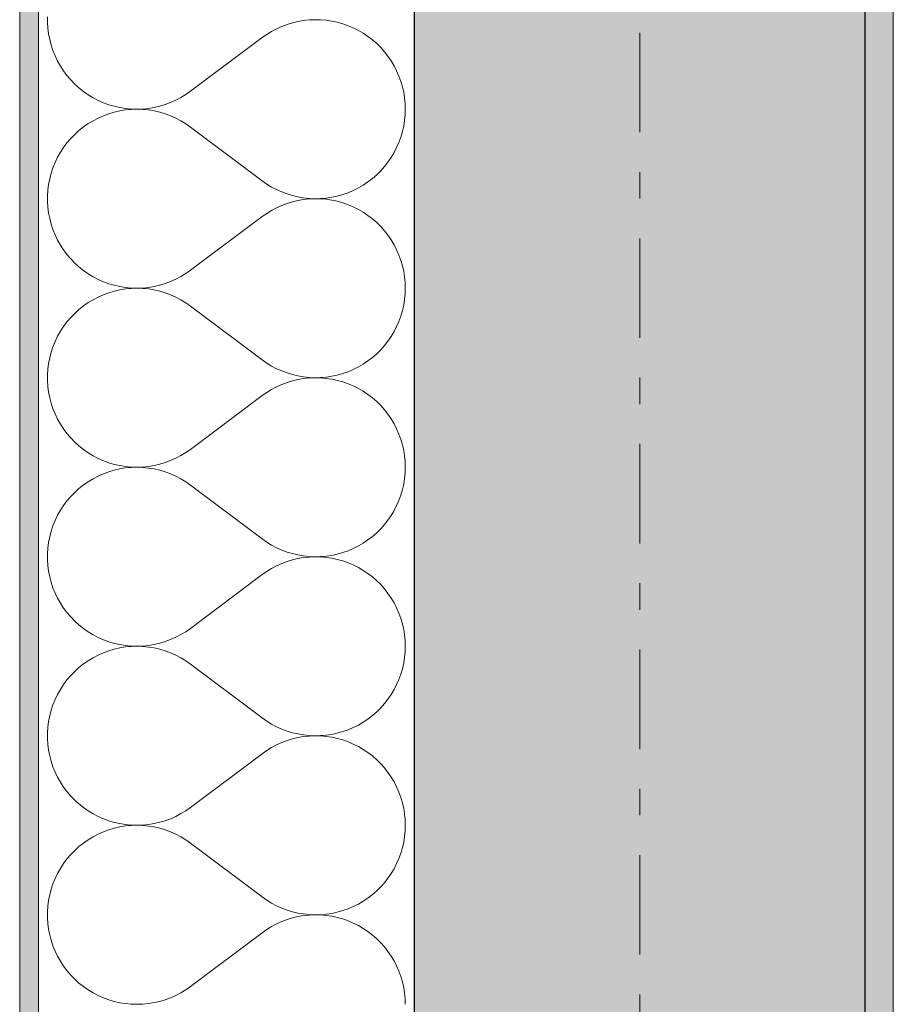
# Model space of a CAD drawing. Extents: x 100 to 2982, y 37 to 2050.
# Tile 31 of 135: x 620 to 666, y 974 to 1027. Entities that reach past the tile are written whole.
import ezdxf
from ezdxf.xclip import XClip

# ---------------------------------------------------------------- set-up
doc = ezdxf.new("R2010")
doc.units = 0
doc.header["$MEASUREMENT"] = 0
doc.header["$XCLIPFRAME"] = 0
doc.linetypes.add('Przerywana podwójnie', pattern=[54.680554, 26.458333, -10.583333, 7.055556, -10.583333])
for name, color, linetype in [('320-W Umeblowanie', 7, 'Continuous'), ('410-K Osie', 7, 'Continuous'), ('420-K Ściany', 7, 'Continuous'), ('820-G Rysunki Obrazki', 7, 'Continuous')]:
    doc.layers.add(name, color=color, linetype=linetype)
pattern_1 = [(0, (-18316.349, -206.5255), (0, 8.660254), [0, -5]), (0, (-18313.849, -202.195), (0, 8.660254), [0, -5])]

# ---------------------------------------------------------------- blocks, each defined once
blk = doc.blocks.new('*X17')
at = {"layer": '420-K Ściany', "color": 174, "linetype": 'Continuous', "lineweight": 5, "ltscale": 0.2}
for p, q in [((621.281, 1026.961), (621.281, 1026.655)), ((634.615, 1026.712), (634.322, 1026.643)), ((634.912, 1026.763), (634.615, 1026.712)), ((635.211, 1026.795), (634.912, 1026.763)), ((635.512, 1026.808), (635.211, 1026.795)), ((635.813, 1026.801), (635.512, 1026.808)), ((636.114, 1026.776), (635.813, 1026.801)), ((636.411, 1026.732), (636.114, 1026.776)), ((636.706, 1026.669), (636.411, 1026.732)), ((636.996, 1026.587), (636.706, 1026.669)), ((621.281, 1026.655), (621.3, 1026.35)), ((621.3, 1026.35), (621.339, 1026.047)), ((633.21, 1026.186), (632.953, 1026.028)), ((633.477, 1026.326), (633.21, 1026.186)), ((633.752, 1026.449), (633.477, 1026.326)), ((634.034, 1026.555), (633.752, 1026.449)), ((634.322, 1026.643), (634.034, 1026.555)), ((637.28, 1026.488), (636.996, 1026.587)), ((637.558, 1026.37), (637.28, 1026.488)), ((637.827, 1026.236), (637.558, 1026.37)), ((638.087, 1026.084), (637.827, 1026.236)), ((621.339, 1026.047), (621.398, 1025.747)), ((621.398, 1025.747), (621.475, 1025.452)), ((628.897, 1022.998), (632.707, 1025.855)), ((632.953, 1026.028), (632.707, 1025.855)), ((638.338, 1025.917), (638.087, 1026.084)), ((638.577, 1025.733), (638.338, 1025.917)), ((638.804, 1025.536), (638.577, 1025.733)), ((621.475, 1025.452), (621.572, 1025.162)), ((621.572, 1025.162), (621.687, 1024.878)), ((639.018, 1025.324), (638.804, 1025.536)), ((639.218, 1025.099), (639.018, 1025.324)), ((639.404, 1024.862), (639.218, 1025.099)), ((621.687, 1024.878), (621.819, 1024.603)), ((621.819, 1024.603), (621.969, 1024.337)), ((639.574, 1024.613), (639.404, 1024.862)), ((639.729, 1024.354), (639.574, 1024.613)), ((621.969, 1024.337), (622.136, 1024.081)), ((622.136, 1024.081), (622.319, 1023.836)), ((639.866, 1024.087), (639.729, 1024.354)), ((639.987, 1023.81), (639.866, 1024.087)), ((622.319, 1023.836), (622.517, 1023.604)), ((622.517, 1023.604), (622.73, 1023.384)), ((640.089, 1023.527), (639.987, 1023.81)), ((640.174, 1023.238), (640.089, 1023.527)), ((622.73, 1023.384), (622.957, 1023.179)), ((622.957, 1023.179), (623.196, 1022.989)), ((640.24, 1022.944), (640.174, 1023.238)), ((623.196, 1022.989), (623.446, 1022.814)), ((623.446, 1022.814), (623.708, 1022.656)), ((623.708, 1022.656), (623.979, 1022.515)), ((623.979, 1022.515), (624.259, 1022.392)), ((627.836, 1022.398), (628.115, 1022.522)), ((628.115, 1022.522), (628.386, 1022.664)), ((628.386, 1022.664), (628.647, 1022.823)), ((628.647, 1022.823), (628.897, 1022.998)), ((640.288, 1022.647), (640.24, 1022.944)), ((640.316, 1022.347), (640.288, 1022.647)), ((624.259, 1022.392), (624.546, 1022.287)), ((624.546, 1022.287), (624.839, 1022.2)), ((624.839, 1022.2), (625.137, 1022.132)), ((625.137, 1021.959), (624.839, 1021.892)), ((625.137, 1022.132), (625.438, 1022.084)), ((625.438, 1022.008), (625.137, 1021.959)), ((625.438, 1022.084), (625.743, 1022.055)), ((625.743, 1022.037), (625.438, 1022.008)), ((625.743, 1022.055), (626.048, 1022.046)), ((626.048, 1022.046), (625.743, 1022.037)), ((626.048, 1022.046), (626.353, 1022.056)), ((626.353, 1022.036), (626.048, 1022.046)), ((626.353, 1022.056), (626.658, 1022.086)), ((626.658, 1022.006), (626.353, 1022.036)), ((626.658, 1022.086), (626.959, 1022.135)), ((626.959, 1021.956), (626.658, 1022.006)), ((626.959, 1022.135), (627.257, 1022.204)), ((627.257, 1021.888), (626.959, 1021.956)), ((627.257, 1022.204), (627.55, 1022.292)), ((627.55, 1022.292), (627.836, 1022.398)), ((640.326, 1022.046), (640.316, 1022.347)), ((640.316, 1021.745), (640.326, 1022.046)), ((623.708, 1021.436), (623.446, 1021.278)), ((623.979, 1021.577), (623.708, 1021.436)), ((624.259, 1021.7), (623.979, 1021.577)), ((624.546, 1021.805), (624.259, 1021.7)), ((624.839, 1021.892), (624.546, 1021.805)), ((627.55, 1021.8), (627.257, 1021.888)), ((627.836, 1021.694), (627.55, 1021.8)), ((628.115, 1021.57), (627.836, 1021.694)), ((628.386, 1021.428), (628.115, 1021.57)), ((640.24, 1021.148), (640.288, 1021.445)), ((640.288, 1021.445), (640.316, 1021.745)), ((622.957, 1020.913), (622.73, 1020.708)), ((623.196, 1021.103), (622.957, 1020.913)), ((623.446, 1021.278), (623.196, 1021.103)), ((628.647, 1021.269), (628.386, 1021.428)), ((628.897, 1021.094), (628.647, 1021.269)), ((628.897, 1021.094), (632.707, 1018.236)), ((640.174, 1020.854), (640.24, 1021.148)), ((622.517, 1020.488), (622.319, 1020.256)), ((622.73, 1020.708), (622.517, 1020.488)), ((639.987, 1020.281), (640.089, 1020.565)), ((640.089, 1020.565), (640.174, 1020.854)), ((622.136, 1020.011), (621.969, 1019.755)), ((622.319, 1020.256), (622.136, 1020.011)), ((639.729, 1019.737), (639.866, 1020.005)), ((639.866, 1020.005), (639.987, 1020.281)), ((621.819, 1019.489), (621.687, 1019.213)), ((621.969, 1019.755), (621.819, 1019.489)), ((639.404, 1019.23), (639.574, 1019.479)), ((639.574, 1019.479), (639.729, 1019.737)), ((621.572, 1018.93), (621.475, 1018.64)), ((621.687, 1019.213), (621.572, 1018.93)), ((639.018, 1018.768), (639.218, 1018.993)), ((639.218, 1018.993), (639.404, 1019.23)), ((621.398, 1018.345), (621.339, 1018.045)), ((621.475, 1018.64), (621.398, 1018.345)), ((638.338, 1018.175), (638.577, 1018.358)), ((638.577, 1018.358), (638.804, 1018.556)), ((638.804, 1018.556), (639.018, 1018.768)), ((621.339, 1018.045), (621.3, 1017.742)), ((632.707, 1018.236), (632.953, 1018.063)), ((632.953, 1018.063), (633.21, 1017.906)), ((633.21, 1017.906), (633.477, 1017.766)), ((633.477, 1017.766), (633.752, 1017.642)), ((637.558, 1017.722), (637.827, 1017.856)), ((637.827, 1017.856), (638.087, 1018.008)), ((638.087, 1018.008), (638.338, 1018.175)), ((621.3, 1017.742), (621.281, 1017.437)), ((621.281, 1017.437), (621.281, 1017.131)), ((633.752, 1017.642), (634.034, 1017.537)), ((634.034, 1017.537), (634.322, 1017.449)), ((634.322, 1017.449), (634.615, 1017.38)), ((634.615, 1017.38), (634.912, 1017.329)), ((634.912, 1017.239), (634.615, 1017.188)), ((634.912, 1017.329), (635.211, 1017.297)), ((635.211, 1017.271), (634.912, 1017.239)), ((635.211, 1017.297), (635.512, 1017.284)), ((635.512, 1017.284), (635.211, 1017.271)), ((635.512, 1017.284), (635.813, 1017.291)), ((635.813, 1017.277), (635.512, 1017.284)), ((635.813, 1017.291), (636.114, 1017.316)), ((636.114, 1017.252), (635.813, 1017.277)), ((636.114, 1017.316), (636.411, 1017.36)), ((636.411, 1017.208), (636.114, 1017.252)), ((636.411, 1017.36), (636.706, 1017.423)), ((636.706, 1017.423), (636.996, 1017.504)), ((636.996, 1017.504), (637.28, 1017.604)), ((637.28, 1017.604), (637.558, 1017.722)), ((621.281, 1017.131), (621.3, 1016.826)), ((621.3, 1016.826), (621.339, 1016.523)), ((633.477, 1016.802), (633.21, 1016.662)), ((633.752, 1016.926), (633.477, 1016.802)), ((634.034, 1017.031), (633.752, 1016.926)), ((634.322, 1017.119), (634.034, 1017.031)), ((634.615, 1017.188), (634.322, 1017.119)), ((636.706, 1017.145), (636.411, 1017.208)), ((636.996, 1017.064), (636.706, 1017.145)), ((637.28, 1016.964), (636.996, 1017.064)), ((637.558, 1016.847), (637.28, 1016.964)), ((637.827, 1016.712), (637.558, 1016.847)), ((621.339, 1016.523), (621.398, 1016.223)), ((621.398, 1016.223), (621.475, 1015.928)), ((628.897, 1013.474), (632.707, 1016.332)), ((632.953, 1016.505), (632.707, 1016.332)), ((633.21, 1016.662), (632.953, 1016.505)), ((638.087, 1016.56), (637.827, 1016.712)), ((638.338, 1016.393), (638.087, 1016.56)), ((638.577, 1016.21), (638.338, 1016.393)), ((638.804, 1016.012), (638.577, 1016.21)), ((621.475, 1015.928), (621.572, 1015.638)), ((639.018, 1015.8), (638.804, 1016.012)), ((639.218, 1015.575), (639.018, 1015.8)), ((621.572, 1015.638), (621.687, 1015.355)), ((621.687, 1015.355), (621.819, 1015.079)), ((639.404, 1015.338), (639.218, 1015.575)), ((639.574, 1015.089), (639.404, 1015.338)), ((621.819, 1015.079), (621.969, 1014.813)), ((621.969, 1014.813), (622.136, 1014.557)), ((639.729, 1014.831), (639.574, 1015.089)), ((639.866, 1014.563), (639.729, 1014.831)), ((622.136, 1014.557), (622.319, 1014.312)), ((622.319, 1014.312), (622.517, 1014.08)), ((639.987, 1014.287), (639.866, 1014.563)), ((640.089, 1014.003), (639.987, 1014.287)), ((622.517, 1014.08), (622.73, 1013.86)), ((622.73, 1013.86), (622.957, 1013.655)), ((622.957, 1013.655), (623.196, 1013.465)), ((640.174, 1013.714), (640.089, 1014.003)), ((640.24, 1013.42), (640.174, 1013.714)), ((623.196, 1013.465), (623.446, 1013.29)), ((623.446, 1013.29), (623.708, 1013.132)), ((623.708, 1013.132), (623.979, 1012.991)), ((628.115, 1012.998), (628.386, 1013.14)), ((628.386, 1013.14), (628.647, 1013.299)), ((628.647, 1013.299), (628.897, 1013.474)), ((640.288, 1013.123), (640.24, 1013.42)), ((640.316, 1012.823), (640.288, 1013.123)), ((623.979, 1012.991), (624.259, 1012.868)), ((624.259, 1012.868), (624.546, 1012.763)), ((624.546, 1012.763), (624.839, 1012.676)), ((624.839, 1012.676), (625.137, 1012.609)), ((625.137, 1012.609), (625.438, 1012.56)), ((625.438, 1012.56), (625.743, 1012.531)), ((625.743, 1012.531), (626.048, 1012.522)), ((626.048, 1012.522), (626.353, 1012.532)), ((626.353, 1012.532), (626.658, 1012.562)), ((626.658, 1012.562), (626.959, 1012.612)), ((626.959, 1012.612), (627.257, 1012.68)), ((627.257, 1012.68), (627.55, 1012.768)), ((627.55, 1012.768), (627.836, 1012.874)), ((627.836, 1012.874), (628.115, 1012.998)), ((640.326, 1012.522), (640.316, 1012.823)), ((623.979, 1012.053), (623.708, 1011.912)), ((624.259, 1012.176), (623.979, 1012.053)), ((624.546, 1012.282), (624.259, 1012.176)), ((624.839, 1012.368), (624.546, 1012.282)), ((625.137, 1012.436), (624.839, 1012.368)), ((625.438, 1012.484), (625.137, 1012.436)), ((625.743, 1012.513), (625.438, 1012.484)), ((626.048, 1012.522), (625.743, 1012.513)), ((626.353, 1012.512), (626.048, 1012.522)), ((626.658, 1012.482), (626.353, 1012.512)), ((626.959, 1012.433), (626.658, 1012.482)), ((627.257, 1012.364), (626.959, 1012.433)), ((627.55, 1012.276), (627.257, 1012.364)), ((627.836, 1012.17), (627.55, 1012.276)), ((628.115, 1012.046), (627.836, 1012.17)), ((628.386, 1011.904), (628.115, 1012.046)), ((640.288, 1011.921), (640.316, 1012.221)), ((640.316, 1012.221), (640.326, 1012.522)), ((623.196, 1011.579), (622.957, 1011.389)), ((623.446, 1011.754), (623.196, 1011.579)), ((623.708, 1011.912), (623.446, 1011.754)), ((628.647, 1011.745), (628.386, 1011.904)), ((628.897, 1011.57), (628.647, 1011.745)), ((628.897, 1011.57), (632.707, 1008.713)), ((640.174, 1011.33), (640.24, 1011.624)), ((640.24, 1011.624), (640.288, 1011.921)), ((622.517, 1010.964), (622.319, 1010.732)), ((622.73, 1011.184), (622.517, 1010.964)), ((622.957, 1011.389), (622.73, 1011.184)), ((639.987, 1010.758), (640.089, 1011.041)), ((640.089, 1011.041), (640.174, 1011.33)), ((622.136, 1010.487), (621.969, 1010.231)), ((622.319, 1010.732), (622.136, 1010.487)), ((639.729, 1010.214), (639.866, 1010.482)), ((639.866, 1010.482), (639.987, 1010.758)), ((621.819, 1009.965), (621.687, 1009.69)), ((621.969, 1010.231), (621.819, 1009.965)), ((639.404, 1009.706), (639.574, 1009.955)), ((639.574, 1009.955), (639.729, 1010.214)), ((621.572, 1009.406), (621.475, 1009.117)), ((621.687, 1009.69), (621.572, 1009.406)), ((639.018, 1009.244), (639.218, 1009.469)), ((639.218, 1009.469), (639.404, 1009.706)), ((621.475, 1009.117), (621.398, 1008.821)), ((638.577, 1008.835), (638.804, 1009.033)), ((638.804, 1009.033), (639.018, 1009.244)), ((621.339, 1008.521), (621.3, 1008.218)), ((621.398, 1008.821), (621.339, 1008.521)), ((632.707, 1008.713), (632.953, 1008.54)), ((632.953, 1008.54), (633.21, 1008.382)), ((633.21, 1008.382), (633.477, 1008.242)), ((637.827, 1008.332), (638.087, 1008.484)), ((638.087, 1008.484), (638.338, 1008.652)), ((638.338, 1008.652), (638.577, 1008.835)), ((621.3, 1008.218), (621.281, 1007.913)), ((621.281, 1007.913), (621.281, 1007.607)), ((633.477, 1008.242), (633.752, 1008.119)), ((633.752, 1008.119), (634.034, 1008.013)), ((634.034, 1008.013), (634.322, 1007.925)), ((634.322, 1007.925), (634.615, 1007.856)), ((634.615, 1007.856), (634.912, 1007.805)), ((636.114, 1007.792), (636.411, 1007.836)), ((636.411, 1007.836), (636.706, 1007.899)), ((636.706, 1007.899), (636.996, 1007.981)), ((636.996, 1007.981), (637.28, 1008.08)), ((637.28, 1008.08), (637.558, 1008.198)), ((637.558, 1008.198), (637.827, 1008.332)), ((621.281, 1007.607), (621.3, 1007.302)), ((621.3, 1007.302), (621.339, 1006.999)), ((633.752, 1007.402), (633.477, 1007.278)), ((634.034, 1007.508), (633.752, 1007.402)), ((634.322, 1007.595), (634.034, 1007.508)), ((634.615, 1007.665), (634.322, 1007.595)), ((634.912, 1007.715), (634.615, 1007.665)), ((634.912, 1007.805), (635.211, 1007.773)), ((635.211, 1007.747), (634.912, 1007.715)), ((635.211, 1007.773), (635.512, 1007.76)), ((635.512, 1007.76), (635.211, 1007.747)), ((635.512, 1007.76), (635.813, 1007.767)), ((635.813, 1007.754), (635.512, 1007.76)), ((635.813, 1007.767), (636.114, 1007.792)), ((636.114, 1007.728), (635.813, 1007.754)), ((636.411, 1007.684), (636.114, 1007.728)), ((636.706, 1007.621), (636.411, 1007.684)), ((636.996, 1007.54), (636.706, 1007.621)), ((637.28, 1007.44), (636.996, 1007.54)), ((637.558, 1007.323), (637.28, 1007.44)), ((637.827, 1007.188), (637.558, 1007.323)), ((621.339, 1006.999), (621.398, 1006.699)), ((628.897, 1003.951), (632.707, 1006.808)), ((632.953, 1006.981), (632.707, 1006.808)), ((633.21, 1007.138), (632.953, 1006.981)), ((633.477, 1007.278), (633.21, 1007.138)), ((638.087, 1007.037), (637.827, 1007.188)), ((638.338, 1006.869), (638.087, 1007.037)), ((638.577, 1006.686), (638.338, 1006.869)), ((621.398, 1006.699), (621.475, 1006.404)), ((621.475, 1006.404), (621.572, 1006.114)), ((638.804, 1006.488), (638.577, 1006.686)), ((639.018, 1006.276), (638.804, 1006.488)), ((639.218, 1006.051), (639.018, 1006.276)), ((621.572, 1006.114), (621.687, 1005.831)), ((621.687, 1005.831), (621.819, 1005.555)), ((639.404, 1005.814), (639.218, 1006.051)), ((639.574, 1005.566), (639.404, 1005.814)), ((621.819, 1005.555), (621.969, 1005.289)), ((621.969, 1005.289), (622.136, 1005.033)), ((639.729, 1005.307), (639.574, 1005.566)), ((639.866, 1005.039), (639.729, 1005.307)), ((622.136, 1005.033), (622.319, 1004.789)), ((622.319, 1004.789), (622.517, 1004.556)), ((639.987, 1004.763), (639.866, 1005.039)), ((640.089, 1004.48), (639.987, 1004.763)), ((622.517, 1004.556), (622.73, 1004.337)), ((622.73, 1004.337), (622.957, 1004.131)), ((640.174, 1004.191), (640.089, 1004.48)), ((640.24, 1003.897), (640.174, 1004.191)), ((622.957, 1004.131), (623.196, 1003.941)), ((623.196, 1003.941), (623.446, 1003.767)), ((623.446, 1003.767), (623.708, 1003.608)), ((628.386, 1003.616), (628.647, 1003.775)), ((628.647, 1003.775), (628.897, 1003.951)), ((640.288, 1003.599), (640.24, 1003.897)), ((623.708, 1003.608), (623.979, 1003.467)), ((623.979, 1003.467), (624.259, 1003.344)), ((624.259, 1003.344), (624.546, 1003.239)), ((624.546, 1003.239), (624.839, 1003.152)), ((624.839, 1003.152), (625.137, 1003.085)), ((626.959, 1003.088), (627.257, 1003.156)), ((627.257, 1003.156), (627.55, 1003.244)), ((627.55, 1003.244), (627.836, 1003.35)), ((627.836, 1003.35), (628.115, 1003.474)), ((628.115, 1003.474), (628.386, 1003.616)), ((640.316, 1003.299), (640.288, 1003.599)), ((640.326, 1002.998), (640.316, 1003.299)), ((624.259, 1002.653), (623.979, 1002.529)), ((624.546, 1002.758), (624.259, 1002.653)), ((624.839, 1002.844), (624.546, 1002.758)), ((625.137, 1002.912), (624.839, 1002.844)), ((625.137, 1003.085), (625.438, 1003.036)), ((625.438, 1002.96), (625.137, 1002.912)), ((625.438, 1003.036), (625.743, 1003.008)), ((625.743, 1002.989), (625.438, 1002.96)), ((625.743, 1003.008), (626.048, 1002.998)), ((626.048, 1002.998), (625.743, 1002.989)), ((626.048, 1002.998), (626.353, 1003.009)), ((626.353, 1002.988), (626.048, 1002.998)), ((626.353, 1003.009), (626.658, 1003.039)), ((626.658, 1002.958), (626.353, 1002.988)), ((626.658, 1003.039), (626.959, 1003.088)), ((626.959, 1002.909), (626.658, 1002.958)), ((627.257, 1002.84), (626.959, 1002.909)), ((627.55, 1002.753), (627.257, 1002.84)), ((627.836, 1002.647), (627.55, 1002.753)), ((628.115, 1002.522), (627.836, 1002.647)), ((640.288, 1002.397), (640.316, 1002.697)), ((640.316, 1002.697), (640.326, 1002.998)), ((623.196, 1002.055), (622.957, 1001.865)), ((623.446, 1002.23), (623.196, 1002.055)), ((623.708, 1002.388), (623.446, 1002.23)), ((623.979, 1002.529), (623.708, 1002.388)), ((628.386, 1002.38), (628.115, 1002.522)), ((628.647, 1002.221), (628.386, 1002.38)), ((628.897, 1002.046), (628.647, 1002.221)), ((640.174, 1001.806), (640.24, 1002.1)), ((640.24, 1002.1), (640.288, 1002.397)), ((622.73, 1001.66), (622.517, 1001.441)), ((622.957, 1001.865), (622.73, 1001.66)), ((628.897, 1002.046), (632.707, 999.189)), ((640.089, 1001.517), (640.174, 1001.806)), ((622.319, 1001.208), (622.136, 1000.963)), ((622.517, 1001.441), (622.319, 1001.208)), ((639.866, 1000.958), (639.987, 1001.234)), ((639.987, 1001.234), (640.089, 1001.517)), ((621.969, 1000.707), (621.819, 1000.441)), ((622.136, 1000.963), (621.969, 1000.707)), ((639.574, 1000.431), (639.729, 1000.69)), ((639.729, 1000.69), (639.866, 1000.958)), ((621.687, 1000.166), (621.572, 999.883)), ((621.819, 1000.441), (621.687, 1000.166)), ((639.218, 999.945), (639.404, 1000.183)), ((639.404, 1000.183), (639.574, 1000.431)), ((621.475, 999.593), (621.398, 999.297)), ((621.572, 999.883), (621.475, 999.593)), ((638.577, 999.311), (638.804, 999.509)), ((638.804, 999.509), (639.018, 999.721)), ((639.018, 999.721), (639.218, 999.945)), ((621.339, 998.997), (621.3, 998.694)), ((621.398, 999.297), (621.339, 998.997)), ((632.707, 999.189), (632.953, 999.016)), ((632.953, 999.016), (633.21, 998.859)), ((637.827, 998.809), (638.087, 998.96)), ((638.087, 998.96), (638.338, 999.128)), ((638.338, 999.128), (638.577, 999.311)), ((621.3, 998.694), (621.281, 998.389)), ((621.281, 998.389), (621.281, 998.084)), ((633.21, 998.859), (633.477, 998.718)), ((633.477, 998.718), (633.752, 998.595)), ((633.752, 998.595), (634.034, 998.489)), ((634.034, 998.489), (634.322, 998.401)), ((634.322, 998.401), (634.615, 998.332)), ((636.706, 998.375), (636.996, 998.457)), ((636.996, 998.457), (637.28, 998.557)), ((637.28, 998.557), (637.558, 998.674)), ((637.558, 998.674), (637.827, 998.809)), ((621.281, 998.084), (621.3, 997.779)), ((633.752, 997.878), (633.477, 997.755)), ((634.034, 997.984), (633.752, 997.878)), ((634.322, 998.072), (634.034, 997.984)), ((634.615, 998.141), (634.322, 998.072)), ((634.615, 998.332), (634.912, 998.281)), ((634.912, 998.192), (634.615, 998.141)), ((634.912, 998.281), (635.211, 998.249)), ((635.211, 998.223), (634.912, 998.192)), ((635.211, 998.249), (635.512, 998.237)), ((635.512, 998.236), (635.211, 998.223)), ((635.512, 998.237), (635.813, 998.243)), ((635.813, 998.23), (635.512, 998.236)), ((635.813, 998.243), (636.114, 998.268)), ((636.114, 998.205), (635.813, 998.23)), ((636.114, 998.268), (636.411, 998.312)), ((636.411, 998.16), (636.114, 998.205)), ((636.411, 998.312), (636.706, 998.375)), ((636.706, 998.097), (636.411, 998.16)), ((636.996, 998.016), (636.706, 998.097)), ((637.28, 997.916), (636.996, 998.016)), ((637.558, 997.799), (637.28, 997.916)), ((621.3, 997.779), (621.339, 997.476)), ((621.339, 997.476), (621.398, 997.176)), ((632.953, 997.457), (632.707, 997.284)), ((633.21, 997.614), (632.953, 997.457)), ((633.477, 997.755), (633.21, 997.614)), ((637.827, 997.664), (637.558, 997.799)), ((638.087, 997.513), (637.827, 997.664)), ((638.338, 997.345), (638.087, 997.513)), ((638.577, 997.162), (638.338, 997.345)), ((621.398, 997.176), (621.475, 996.88)), ((621.475, 996.88), (621.572, 996.59)), ((628.897, 994.427), (632.707, 997.284)), ((638.804, 996.964), (638.577, 997.162)), ((639.018, 996.752), (638.804, 996.964)), ((621.572, 996.59), (621.687, 996.307)), ((621.687, 996.307), (621.819, 996.032)), ((639.218, 996.527), (639.018, 996.752)), ((639.404, 996.29), (639.218, 996.527)), ((639.574, 996.042), (639.404, 996.29)), ((621.819, 996.032), (621.969, 995.766)), ((621.969, 995.766), (622.136, 995.51)), ((639.729, 995.783), (639.574, 996.042)), ((639.866, 995.515), (639.729, 995.783)), ((622.136, 995.51), (622.319, 995.265)), ((622.319, 995.265), (622.517, 995.032)), ((639.987, 995.239), (639.866, 995.515)), ((640.089, 994.956), (639.987, 995.239)), ((622.517, 995.032), (622.73, 994.813)), ((622.73, 994.813), (622.957, 994.608)), ((640.174, 994.667), (640.089, 994.956)), ((622.957, 994.608), (623.196, 994.417)), ((623.196, 994.417), (623.446, 994.243)), ((623.446, 994.243), (623.708, 994.085)), ((628.386, 994.092), (628.647, 994.251)), ((628.647, 994.251), (628.897, 994.427)), ((640.24, 994.373), (640.174, 994.667)), ((640.288, 994.075), (640.24, 994.373)), ((623.708, 994.085), (623.979, 993.944)), ((623.979, 993.944), (624.259, 993.82)), ((624.259, 993.82), (624.546, 993.715)), ((624.546, 993.715), (624.839, 993.629)), ((627.257, 993.633), (627.55, 993.72)), ((627.55, 993.72), (627.836, 993.826)), ((627.836, 993.826), (628.115, 993.951)), ((628.115, 993.951), (628.386, 994.092)), ((640.316, 993.776), (640.288, 994.075)), ((640.326, 993.474), (640.316, 993.776)), ((624.546, 993.234), (624.259, 993.129)), ((624.839, 993.32), (624.546, 993.234)), ((624.839, 993.629), (625.137, 993.561)), ((625.137, 993.388), (624.839, 993.32)), ((625.137, 993.561), (625.438, 993.513)), ((625.438, 993.436), (625.137, 993.388)), ((625.438, 993.513), (625.743, 993.484)), ((625.743, 993.465), (625.438, 993.436)), ((625.743, 993.484), (626.048, 993.474)), ((626.048, 993.474), (625.743, 993.465)), ((626.048, 993.474), (626.353, 993.485)), ((626.353, 993.464), (626.048, 993.474)), ((626.353, 993.485), (626.658, 993.515)), ((626.658, 993.434), (626.353, 993.464)), ((626.658, 993.515), (626.959, 993.564)), ((626.959, 993.385), (626.658, 993.434)), ((626.959, 993.564), (627.257, 993.633)), ((627.257, 993.316), (626.959, 993.385)), ((627.55, 993.229), (627.257, 993.316)), ((627.836, 993.123), (627.55, 993.229)), ((640.288, 992.874), (640.316, 993.173)), ((640.316, 993.173), (640.326, 993.474)), ((623.446, 992.706), (623.196, 992.532)), ((623.708, 992.864), (623.446, 992.706)), ((623.979, 993.005), (623.708, 992.864)), ((624.259, 993.129), (623.979, 993.005)), ((628.115, 992.998), (627.836, 993.123)), ((628.386, 992.857), (628.115, 992.998)), ((628.647, 992.698), (628.386, 992.857)), ((628.897, 992.522), (628.647, 992.698)), ((640.24, 992.576), (640.288, 992.874)), ((622.73, 992.136), (622.517, 991.917)), ((622.957, 992.341), (622.73, 992.136)), ((623.196, 992.532), (622.957, 992.341)), ((628.897, 992.522), (632.707, 989.665)), ((640.089, 991.993), (640.174, 992.282)), ((640.174, 992.282), (640.24, 992.576)), ((622.319, 991.684), (622.136, 991.439)), ((622.517, 991.917), (622.319, 991.684)), ((639.866, 991.434), (639.987, 991.71)), ((639.987, 991.71), (640.089, 991.993)), ((621.969, 991.183), (621.819, 990.917)), ((622.136, 991.439), (621.969, 991.183)), ((639.574, 990.907), (639.729, 991.166)), ((639.729, 991.166), (639.866, 991.434)), ((621.687, 990.642), (621.572, 990.359)), ((621.819, 990.917), (621.687, 990.642)), ((639.218, 990.422), (639.404, 990.659)), ((639.404, 990.659), (639.574, 990.907)), ((621.475, 990.069), (621.398, 989.773)), ((621.572, 990.359), (621.475, 990.069)), ((638.804, 989.985), (639.018, 990.197)), ((639.018, 990.197), (639.218, 990.422)), ((621.398, 989.773), (621.339, 989.473)), ((632.707, 989.665), (632.953, 989.492)), ((632.953, 989.492), (633.21, 989.335)), ((638.087, 989.436), (638.338, 989.604)), ((638.338, 989.604), (638.577, 989.787)), ((638.577, 989.787), (638.804, 989.985)), ((621.3, 989.17), (621.281, 988.865)), ((621.339, 989.473), (621.3, 989.17)), ((633.21, 989.335), (633.477, 989.194)), ((633.477, 989.194), (633.752, 989.071)), ((633.752, 989.071), (634.034, 988.965)), ((634.034, 988.965), (634.322, 988.877)), ((636.996, 988.933), (637.28, 989.033)), ((637.28, 989.033), (637.558, 989.15)), ((637.558, 989.15), (637.827, 989.285)), ((637.827, 989.285), (638.087, 989.436)), ((621.281, 988.865), (621.281, 988.56)), ((621.281, 988.56), (621.3, 988.255)), ((634.034, 988.46), (633.752, 988.354)), ((634.322, 988.548), (634.034, 988.46)), ((634.322, 988.877), (634.615, 988.808)), ((634.615, 988.617), (634.322, 988.548)), ((634.615, 988.808), (634.912, 988.757)), ((634.912, 988.668), (634.615, 988.617)), ((634.912, 988.757), (635.211, 988.726)), ((635.211, 988.7), (634.912, 988.668)), ((635.211, 988.726), (635.512, 988.713)), ((635.512, 988.712), (635.211, 988.7)), ((635.512, 988.713), (635.813, 988.719)), ((635.813, 988.706), (635.512, 988.712)), ((635.813, 988.719), (636.114, 988.744)), ((636.114, 988.681), (635.813, 988.706)), ((636.114, 988.744), (636.411, 988.789)), ((636.411, 988.637), (636.114, 988.681)), ((636.411, 988.789), (636.706, 988.852)), ((636.706, 988.574), (636.411, 988.637)), ((636.706, 988.852), (636.996, 988.933)), ((636.996, 988.492), (636.706, 988.574)), ((637.28, 988.392), (636.996, 988.492)), ((621.3, 988.255), (621.339, 987.952)), ((621.339, 987.952), (621.398, 987.652)), ((632.953, 987.933), (632.707, 987.76)), ((633.21, 988.09), (632.953, 987.933)), ((633.477, 988.231), (633.21, 988.09)), ((633.752, 988.354), (633.477, 988.231)), ((637.558, 988.275), (637.28, 988.392)), ((637.827, 988.14), (637.558, 988.275)), ((638.087, 987.989), (637.827, 988.14)), ((638.338, 987.821), (638.087, 987.989)), ((621.398, 987.652), (621.475, 987.356)), ((628.897, 984.903), (632.707, 987.76)), ((638.577, 987.638), (638.338, 987.821)), ((638.804, 987.44), (638.577, 987.638)), ((639.018, 987.228), (638.804, 987.44)), ((621.475, 987.356), (621.572, 987.066)), ((621.572, 987.066), (621.687, 986.783)), ((639.218, 987.004), (639.018, 987.228)), ((639.404, 986.766), (639.218, 987.004)), ((621.687, 986.783), (621.819, 986.508)), ((621.819, 986.508), (621.969, 986.242)), ((639.574, 986.518), (639.404, 986.766)), ((639.729, 986.259), (639.574, 986.518)), ((621.969, 986.242), (622.136, 985.986)), ((622.136, 985.986), (622.319, 985.741)), ((639.866, 985.991), (639.729, 986.259)), ((639.987, 985.715), (639.866, 985.991)), ((622.319, 985.741), (622.517, 985.508)), ((622.517, 985.508), (622.73, 985.289)), ((622.73, 985.289), (622.957, 985.084)), ((640.089, 985.432), (639.987, 985.715)), ((640.174, 985.143), (640.089, 985.432)), ((622.957, 985.084), (623.196, 984.894)), ((623.196, 984.894), (623.446, 984.719)), ((628.647, 984.728), (628.897, 984.903)), ((640.24, 984.849), (640.174, 985.143)), ((640.288, 984.552), (640.24, 984.849)), ((623.446, 984.719), (623.708, 984.561)), ((623.708, 984.561), (623.979, 984.42)), ((623.979, 984.42), (624.259, 984.296)), ((624.259, 984.296), (624.546, 984.191)), ((627.55, 984.196), (627.836, 984.302)), ((627.836, 984.302), (628.115, 984.427)), ((628.115, 984.427), (628.386, 984.569)), ((628.386, 984.569), (628.647, 984.728)), ((640.316, 984.252), (640.288, 984.552)), ((640.326, 983.951), (640.316, 984.252)), ((624.546, 984.191), (624.839, 984.105)), ((624.839, 983.797), (624.546, 983.71)), ((624.839, 984.105), (625.137, 984.037)), ((625.137, 983.864), (624.839, 983.797)), ((625.137, 984.037), (625.438, 983.989)), ((625.438, 983.913), (625.137, 983.864)), ((625.438, 983.989), (625.743, 983.96)), ((625.743, 983.941), (625.438, 983.913)), ((625.743, 983.96), (626.048, 983.951)), ((626.048, 983.951), (625.743, 983.941)), ((626.048, 983.951), (626.353, 983.961)), ((626.353, 983.94), (626.048, 983.951)), ((626.353, 983.961), (626.658, 983.991)), ((626.658, 983.91), (626.353, 983.94)), ((626.658, 983.991), (626.959, 984.04)), ((626.959, 983.861), (626.658, 983.91)), ((626.959, 984.04), (627.257, 984.109)), ((627.257, 983.793), (626.959, 983.861)), ((627.257, 984.109), (627.55, 984.196)), ((627.55, 983.705), (627.257, 983.793)), ((640.316, 983.65), (640.326, 983.951)), ((623.708, 983.341), (623.446, 983.182)), ((623.979, 983.482), (623.708, 983.341)), ((624.259, 983.605), (623.979, 983.482)), ((624.546, 983.71), (624.259, 983.605)), ((627.836, 983.599), (627.55, 983.705)), ((628.115, 983.475), (627.836, 983.599)), ((628.386, 983.333), (628.115, 983.475)), ((628.647, 983.174), (628.386, 983.333)), ((640.24, 983.052), (640.288, 983.35)), ((640.288, 983.35), (640.316, 983.65)), ((622.957, 982.818), (622.73, 982.612)), ((623.196, 983.008), (622.957, 982.818)), ((623.446, 983.182), (623.196, 983.008)), ((628.897, 982.998), (628.647, 983.174)), ((628.897, 982.998), (632.707, 980.141)), ((640.089, 982.469), (640.174, 982.758)), ((640.174, 982.758), (640.24, 983.052)), ((622.319, 982.16), (622.136, 981.916)), ((622.517, 982.393), (622.319, 982.16)), ((622.73, 982.612), (622.517, 982.393)), ((639.866, 981.91), (639.987, 982.186)), ((639.987, 982.186), (640.089, 982.469)), ((621.969, 981.66), (621.819, 981.394)), ((622.136, 981.916), (621.969, 981.66)), ((639.574, 981.383), (639.729, 981.642)), ((639.729, 981.642), (639.866, 981.91)), ((621.687, 981.118), (621.572, 980.835)), ((621.819, 981.394), (621.687, 981.118)), ((639.218, 980.898), (639.404, 981.135)), ((639.404, 981.135), (639.574, 981.383)), ((621.572, 980.835), (621.475, 980.545)), ((638.804, 980.461), (639.018, 980.673)), ((639.018, 980.673), (639.218, 980.898)), ((621.398, 980.25), (621.339, 979.95)), ((621.475, 980.545), (621.398, 980.25)), ((632.707, 980.141), (632.953, 979.968)), ((638.087, 979.912), (638.338, 980.08)), ((638.338, 980.08), (638.577, 980.263)), ((638.577, 980.263), (638.804, 980.461)), ((621.3, 979.647), (621.281, 979.342)), ((621.339, 979.95), (621.3, 979.647)), ((632.953, 979.968), (633.21, 979.811)), ((633.21, 979.811), (633.477, 979.671)), ((633.477, 979.671), (633.752, 979.547)), ((633.752, 979.547), (634.034, 979.441)), ((637.28, 979.509), (637.558, 979.626)), ((637.558, 979.626), (637.827, 979.761)), ((637.827, 979.761), (638.087, 979.912)), ((621.281, 979.342), (621.281, 979.036)), ((621.281, 979.036), (621.3, 978.731)), ((634.034, 979.441), (634.322, 979.354)), ((634.322, 979.024), (634.034, 978.936)), ((634.322, 979.354), (634.615, 979.284)), ((634.615, 979.093), (634.322, 979.024)), ((634.615, 979.284), (634.912, 979.234)), ((634.912, 979.144), (634.615, 979.093)), ((634.912, 979.234), (635.211, 979.202)), ((635.211, 979.176), (634.912, 979.144)), ((635.211, 979.202), (635.512, 979.189)), ((635.512, 979.189), (635.211, 979.176)), ((635.512, 979.189), (635.813, 979.195)), ((635.813, 979.182), (635.512, 979.189)), ((635.813, 979.195), (636.114, 979.221)), ((636.114, 979.157), (635.813, 979.182)), ((636.114, 979.221), (636.411, 979.265)), ((636.411, 979.113), (636.114, 979.157)), ((636.411, 979.265), (636.706, 979.328)), ((636.706, 979.05), (636.411, 979.113)), ((636.706, 979.328), (636.996, 979.409)), ((636.996, 978.968), (636.706, 979.05)), ((636.996, 979.409), (637.28, 979.509)), ((621.3, 978.731), (621.339, 978.428)), ((633.21, 978.567), (632.953, 978.409)), ((633.477, 978.707), (633.21, 978.567)), ((633.752, 978.83), (633.477, 978.707)), ((634.034, 978.936), (633.752, 978.83)), ((637.28, 978.869), (636.996, 978.968)), ((637.558, 978.751), (637.28, 978.869)), ((637.827, 978.617), (637.558, 978.751)), ((638.087, 978.465), (637.827, 978.617)), ((621.339, 978.428), (621.398, 978.128)), ((621.398, 978.128), (621.475, 977.832)), ((628.897, 975.379), (632.707, 978.236)), ((632.953, 978.409), (632.707, 978.236)), ((638.338, 978.297), (638.087, 978.465)), ((638.577, 978.114), (638.338, 978.297)), ((638.804, 977.916), (638.577, 978.114)), ((621.475, 977.832), (621.572, 977.543)), ((621.572, 977.543), (621.687, 977.259)), ((639.018, 977.705), (638.804, 977.916)), ((639.218, 977.48), (639.018, 977.705)), ((639.404, 977.243), (639.218, 977.48)), ((621.687, 977.259), (621.819, 976.984)), ((621.819, 976.984), (621.969, 976.718)), ((639.574, 976.994), (639.404, 977.243)), ((639.729, 976.735), (639.574, 976.994)), ((621.969, 976.718), (622.136, 976.462)), ((622.136, 976.462), (622.319, 976.217)), ((639.866, 976.467), (639.729, 976.735)), ((639.987, 976.191), (639.866, 976.467)), ((622.319, 976.217), (622.517, 975.985)), ((622.517, 975.985), (622.73, 975.765)), ((640.089, 975.908), (639.987, 976.191)), ((640.174, 975.619), (640.089, 975.908)), ((622.73, 975.765), (622.957, 975.56)), ((622.957, 975.56), (623.196, 975.37)), ((623.196, 975.37), (623.446, 975.195)), ((628.647, 975.204), (628.897, 975.379)), ((640.24, 975.325), (640.174, 975.619)), ((623.446, 975.195), (623.708, 975.037)), ((623.708, 975.037), (623.979, 974.896)), ((623.979, 974.896), (624.259, 974.773)), ((627.836, 974.779), (628.115, 974.903)), ((628.115, 974.903), (628.386, 975.045)), ((628.386, 975.045), (628.647, 975.204)), ((640.288, 975.028), (640.24, 975.325)), ((640.316, 974.728), (640.288, 975.028)), ((624.259, 974.773), (624.546, 974.667)), ((624.546, 974.667), (624.839, 974.581)), ((624.839, 974.581), (625.137, 974.513)), ((625.137, 974.513), (625.438, 974.465)), ((625.438, 974.465), (625.743, 974.436)), ((625.743, 974.436), (626.048, 974.427)), ((626.048, 974.427), (626.353, 974.437)), ((626.353, 974.437), (626.658, 974.467)), ((626.658, 974.467), (626.959, 974.516)), ((626.959, 974.516), (627.257, 974.585)), ((627.257, 974.585), (627.55, 974.673)), ((627.55, 974.673), (627.836, 974.779)), ((640.326, 974.427), (640.316, 974.728))]:
    blk.add_line(p, q, dxfattribs=at)
blk = doc.blocks.new('Rysunek_1_1', base_point=(-18316.349, -206.526))
at = {"layer": '420-K Ściany', "linetype": 'Continuous', "lineweight": 5}
h = blk.add_hatch(dxfattribs=at)
h.set_pattern_fill('Tynk_0001', color=176, style=0, pattern_type=2)
h.set_pattern_definition(pattern_1)
h.paths.add_polyline_path([(619.802, 1180.509), (619.802, 575.509), (620.802, 575.509), (620.802, 1180.509)])
at = {"layer": '420-K Ściany', "linetype": 'Continuous', "lineweight": 13}
blk.add_hatch(color=62, dxfattribs=at).paths.add_polyline_path([(664.802, 619.509), (664.802, 1180.509), (640.802, 1180.509), (640.802, 619.509)])
at = {"layer": '420-K Ściany', "linetype": 'Continuous', "lineweight": 5}
h = blk.add_hatch(dxfattribs=at)
h.set_pattern_fill('Tynk_0001', color=180, style=0, pattern_type=2)
h.set_pattern_definition(pattern_1)
h.paths.add_polyline_path([(666.302, 621.009), (666.302, 1180.509), (664.802, 1180.509), (664.802, 621.009)])
at = {"layer": '320-W Umeblowanie', "color": 4, "linetype": 'Continuous', "lineweight": 13, "ltscale": 0.2}
blk.add_line((666.302, 1029.009), (666.302, 929.009), dxfattribs=at)
at = {"layer": '410-K Osie', "color": 4, "linetype": 'Przerywana podwójnie', "lineweight": 13, "ltscale": 0.2}
blk.add_line((652.802, 1813.509), (652.802, 529.46), dxfattribs=at)
blk.add_line((652.802, 1813.509), (652.802, 529.46), dxfattribs=at)
at = {"layer": '420-K Ściany', "color": 67, "linetype": 'Continuous', "lineweight": 13, "ltscale": 0.2}
blk.add_line((620.802, 1180.509), (620.802, 595.509), dxfattribs=at)
at = {"layer": '420-K Ściany', "color": 27, "linetype": 'Continuous', "lineweight": 25, "ltscale": 0.2}
for p, q in [((640.802, 1180.509), (640.802, 619.509)), ((664.802, 621.009), (664.802, 1180.509))]:
    blk.add_line(p, q, dxfattribs=at)
at = {"layer": '420-K Ściany', "color": 47, "linetype": 'Continuous', "lineweight": 15, "ltscale": 0.2, "flags": 128}
for points in [[(619.802, 1180.509), (619.802, 575.509)], [(666.302, 621.009), (666.302, 1180.509)]]:
    blk.add_lwpolyline(points, dxfattribs=at)
at = {"color": 65, "linetype": 'Continuous', "lineweight": 13, "ltscale": 0.2}
blk.add_blockref('*X17', (0, 0), dxfattribs=at)

msp = doc.modelspace()

# ---------------------------------------------------------------- block references
at = {"layer": '820-G Rysunki Obrazki', "color": 65, "linetype": 'Continuous', "lineweight": 13, "ltscale": 0.2}
ref = msp.add_blockref('Rysunek_1_1', (-18316.349, -206.526), dxfattribs=at)
XClip(ref).set_block_clipping_path([(244.527027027, 76.8014120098), (2570.9054054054, 2022.1162324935)])

doc.saveas('drawing.dxf')
